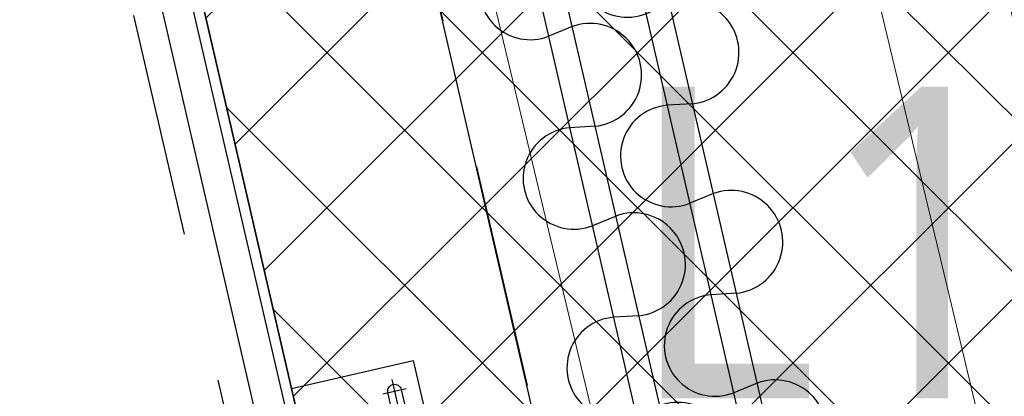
# Model space of a CAD drawing. Header units: centimetres. Extents: x -15121 to 17422, y -60492 to 0.
# Tile 27 of 256: x 1204 to 1283, y -30548 to -30518. Entities that reach past the tile are written whole.
import ezdxf
from ezdxf.enums import TextEntityAlignment as Align

# ---------------------------------------------------------------- set-up
doc = ezdxf.new("R2010")
doc.units = ezdxf.units.CM
doc.header["$LTSCALE"] = 60
doc.linetypes.add('0', pattern=[0])
doc.linetypes.add('DP', pattern=[0.5, 0.3, -0.2])
for name, color, linetype in [('_DTS_SSP', 1, 'Continuous'), ('AIKA grzejniki', 7, 'Continuous'), ('AIKA karnisze', 200, 'Continuous'), ('AIKA karnisze2', 200, 'Continuous'), ('AIKA podłoga deski cała', 2, 'Continuous'), ('AIKA powierzchnie2', 2, 'Continuous'), ('AIKA ppoż restauracja', 7, 'Continuous'), ('AIKA sufity podwieszane', 8, 'Continuous'), ('AIKA wymiarowanie ogólne rzut2', 7, 'Continuous'), ('AIKA ŚCIANA2', 8, 'Continuous'), ('BSP podkonstrukcja', 8, 'Continuous'), ('podciagi i nadproza', 7, 'DP'), ('RI-PROFILE', 8, 'Continuous')]:
    doc.layers.add(name, color=color, linetype=linetype)
doc.layers.add('IS_Grzejnik', color=15, linetype='Continuous', lineweight=5)
doc.styles.add('Arial', font='l_10646.ttf')
doc.styles.add('wymiar', font='txt.shx', dxfattribs={"width": 0.6})
doc.dimstyles.new('Dwudziestka', dxfattribs={"dimtxt": 7, "dimasz": 0.7, "dimexe": 5, "dimexo": 0, "dimgap": 2.5, "dimtad": 1, "dimtoh": 1, "dimdec": 3, "dimrnd": 0.5, "dimdsep": 46, "dimtxsty": 'wymiar', "dimblk": 'znacznik', "dimcen": 0, "dimdle": 5, "dimse1": 1, "dimse2": 1, "dimclrd": 256, "dimclre": 256, "dimclrt": 256, "dimadec": 0, "dimazin": 0, "dimtfac": 0.4, "dimtdec": 3, "dimtix": 1, "dimtofl": 0, "dimtmove": 2, "dimatfit": 3, "dimldrblk": 'znacznik', "dimfxl": 1, "dimtolj": 1, "dimarcsym": 0})

# ---------------------------------------------------------------- blocks, each defined once
blk = doc.blocks.new('SL grzejniki restauracja')
at = {"layer": 'IS_Grzejnik', "color": 15, "extrusion": (0, 0, -1), "elevation": 289.1}
blk.add_lwpolyline([(1892.699, -1291.252), (1948.452, -1057.818), (1919.273, -1050.849), (1863.52, -1284.283)], close=True, dxfattribs=at)
blk = doc.blocks.new('SL podciągi restauracja')
at = {"layer": 'podciagi i nadproza'}
blk.add_lwpolyline([(655.391, -28008.273), (632.006, -28013.671), (578.017, -27779.823), (601.402, -27774.424), (655.391, -28008.273)], dxfattribs=at)
blk = doc.blocks.new('SL zasłonka rzut')
at = {"layer": 'AIKA karnisze'}
for p, q in [((-23.452, 2.004), (-23.118, 0.004)), ((-15.254, 2.002), (-15.588, 0.002)), ((-7.864, 2.002), (-7.53, 0.002)), ((0.334, 2), (0, 0)), ((7.724, 2), (8.058, 0))]:
    blk.add_line(p, q, dxfattribs=at)
for centre, radius, start, end in [((-19.353, 2.521), 4.132, 352.78251, 187.20246), ((-3.765, 2.519), 4.132, 352.78251, 187.20246), ((11.823, 2.518), 4.132, 352.78251, 187.20246), ((-27.147, -0.594), 4.073, 171.55344, 8.43153), ((-11.559, -0.596), 4.073, 171.55344, 8.43153), ((4.029, -0.598), 4.073, 171.55344, 8.43153)]:
    blk.add_arc(centre, radius, start, end, dxfattribs=at)
blk = doc.blocks.new('SSP ROP_blok')
at = {"style": 'Arial'}
for tag, p, flags in [('WP', (-43.87, 94.236), 11), ('TYP', (-43.215, 65.409), 1)]:
    blk.add_attdef(tag, p, '', height=22.5, dxfattribs=dict(at, flags=flags))
at = {"style": 'Arial', "width": 0.9, "flags": 8}
blk.add_attdef('NUMER', (-38.773, 34.566), '', height=20, dxfattribs=at)
blk = doc.blocks.new('Sl ppoż rest')
at = {"layer": '_DTS_SSP'}
ref = blk.add_blockref('SSP ROP_blok', (256.889, -1017.903), dxfattribs=at)
ref.add_attrib('NUMER', 'L1/110', dxfattribs={"layer": '0', "height": 25, "style": 'Arial', "width": 0.9, "flags": 8}).set_placement((282.702, -976.538), align=Align.MIDDLE_CENTER)
blk = doc.blocks.new('znacznik')
at = {"color": 0}
for points in [[(0, -5), (0, 5)], [(-4, 0), (4, 0)]]:
    blk.add_lwpolyline(points, dxfattribs=at)
at = {"color": 1}
blk.add_lwpolyline([(-2.12, -2.12), (2.12, 2.12)], dxfattribs=at)
blk = doc.blocks.new('*D7276')
at = {"layer": 'AIKA wymiarowanie ogólne rzut2', "lineweight": -2, "transparency": 16777216}
blk.add_line((1331.903, -30726.278), (1118.755, -29802.96), dxfattribs=at)
at = {"layer": 'Defpoints', "color": 0, "transparency": 16777216}
for p in [(1118.598, -29802.278), (1090.735, -29808.71), (1304.198, -30733.392)]:
    blk.add_point(p, dxfattribs=at)
at = {"layer": 'AIKA wymiarowanie ogólne rzut2', "lineweight": -2, "transparency": 16777216, "xscale": 0.7, "yscale": 0.7, "zscale": 0.7}
for p, rotation in [((1118.598, -29802.278), 102.999035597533), ((1332.061, -30726.96), 282.999035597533)]:
    blk.add_blockref('znacznik', p, dxfattribs=dict(at, rotation=rotation))
at = {"layer": 'AIKA wymiarowanie ogólne rzut2', "transparency": 16777216, "insert": (1231.175, -30263.269), "char_height": 7, "attachment_point": 5, "rotation": 282.99904, "style": 'wymiar'}
blk.add_mtext('\\A1;949', dxfattribs=at)

msp = doc.modelspace()

# ---------------------------------------------------------------- hatches: boundary and pattern name
at = {"layer": 'AIKA sufity podwieszane', "transparency": 33554610}
h = msp.add_hatch(dxfattribs=at)
h.set_pattern_fill('ANSI37', color=256, scale=2.771036)
h.set_pattern_definition([(45, (5073.432, 672.602), (-6.221154, 6.221154), []), (135, (5073.432, 672.602), (-6.221154, -6.221154), [])])
h.paths.add_polyline_path([(1895.3422, -29622.938), (1051.961, -29817.6477), (1083.6791, -29955.0339), (1108.8373, -29949.2257), (1118.7352, -29992.098), (1098.8606, -29996.6864), (1151.9491, -30226.6377), (1171.8236, -30222.0493), (1195.98, -30326.6818), (1176.0567, -30331.2815), (1229.1072, -30560.8465), (1247.0331, -30556.708), (1258.8797, -30599.1305), (1239.2948, -30603.652), (1271.0129, -30741.0382), (1888.861, -30598.3967), (1885.2618, -30582.8068), (1928.1341, -30572.909), (1931.7333, -30588.4989), (1951.2207, -30583.9999), (1954.8998, -30599.9359), (2063.0549, -30574.9663), (2055.7765, -30543.4404), (2098.6488, -30533.5425), (2102.248, -30549.1325), (2108.8207, -30547.615)])

# ---------------------------------------------------------------- linework, layer by layer
at = {"layer": 'AIKA karnisze2'}
for p, q in [((1304.2449, -30733.366), (1187.7133, -30228.6437)), ((1306.1936, -30732.9161), (1189.662, -30228.1938)), ((1298.3987, -30734.7157), (1181.8671, -30229.9935)), ((1296.4499, -30735.1656), (1179.9183, -30230.4434))]:
    msp.add_line(p, q, dxfattribs=at)
at = {"layer": 'AIKA podłoga deski cała'}
msp.add_lwpolyline([(1888.861, -30598.3967), (1266.0671, -30744.1528), (1233.9166, -30604.8937), (1258.8797, -30599.1305), (1248.9789, -30556.2588), (1229.073, -30560.8544), (1175.9846, -30330.9033), (1195.8934, -30326.3069), (1171.8236, -30222.0493), (1151.9491, -30226.6377), (1098.8606, -29996.6864), (1118.7352, -29992.098), (1108.8373, -29949.2257), (1083.5062, -29955.0738), (1051.7856, -29817.6882), (1897.5708, -29622.4235)], dxfattribs=at)
at = {"layer": 'AIKA powierzchnie2'}
msp.add_lwpolyline([(1888.861, -30598.3967), (1271.0129, -30741.0382), (1239.2948, -30603.652), (1258.8797, -30599.1305), (1247.0331, -30556.708), (1229.1072, -30560.8465), (1176.0567, -30331.2815), (1195.98, -30326.6818), (1171.8236, -30222.0493), (1151.9491, -30226.6377), (1098.8606, -29996.6864), (1118.7352, -29992.098), (1108.8373, -29949.2257), (1083.6791, -29955.0339), (1051.961, -29817.6477), (1895.3422, -29622.938)], dxfattribs=at)
at = {"layer": 'AIKA sufity podwieszane', "transparency": 33554610}
msp.add_lwpolyline([(1888.861, -30598.3967), (1271.0129, -30741.0382), (1239.2948, -30603.652), (1258.8797, -30599.1305), (1247.0331, -30556.708), (1229.1072, -30560.8465), (1176.0567, -30331.2815), (1195.98, -30326.6818), (1171.8236, -30222.0493), (1151.9491, -30226.6377), (1098.8606, -29996.6864), (1118.7352, -29992.098), (1108.8373, -29949.2257), (1083.6791, -29955.0339), (1051.961, -29817.6477), (1895.3422, -29622.938)], dxfattribs=at)
at = {"layer": 'AIKA ŚCIANA2'}
msp.add_line((1289.0989, -30738.9153), (1016.6832, -29558.9532), dxfattribs=at)
msp.add_line((1289.0989, -30738.9153), (1016.6832, -29558.9532), dxfattribs=at)
msp.add_lwpolyline([(1891.2596, -30599.8956), (1289.0989, -30738.9153), (1016.6832, -29558.9532), (2434.5985, -29231.6017), (3265.0511, -29231.6017), (3265.0511, -30391.6017), (3257.0511, -30391.6017), (3257.0511, -30407.6017), (2734.6181, -30407.6017), (2730.4905, -30389.723), (2691.5157, -30398.721), (2695.1149, -30414.311), (1930.2344, -30590.8975)], dxfattribs=at)
at = {"layer": 'BSP podkonstrukcja'}
msp.add_line((1233.2521, -30547.6156), (1235.1034, -30547.1882), dxfattribs=at)
at = {"layer": 'BSP podkonstrukcja', "extrusion": (-0.97437, -0.224951, 0)}
msp.add_line((1233.964, -30546.4763), (1234.8188, -30550.1789), dxfattribs=at)
at = {"layer": 'BSP podkonstrukcja'}
msp.add_lwpolyline([(1235.6653, -30544.9546), (1239.152, -30560.0573), (1229.4083, -30562.3068), (1225.9216, -30547.2041)], close=True, dxfattribs=at)
msp.add_lwpolyline([(1235.141, -30549.1295, -1), (1234.0692, -30549.377), (1233.6418, -30547.5257, -1), (1234.7136, -30547.2782)], format="xyb", close=True, dxfattribs=at)
at = {"layer": 'RI-PROFILE', "linetype": '0'}
for p, q in [((1176.099, -30335.1093), (1227.3334, -30557.0302)), ((1224.995, -30557.5701), (1173.7605, -30335.6492))]:
    msp.add_line(p, q, dxfattribs=at)

# ---------------------------------------------------------------- block references
at = {"layer": 'AIKA grzejniki'}
msp.add_blockref('SL grzejniki restauracja', (3144.7578, -29266.5017), dxfattribs=at)
at = {"layer": 'AIKA karnisze2', "rotation": 283.0064887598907}
for p in [(1259.5252, -30539.6816), (1251.7303, -30541.4814)]:
    msp.add_blockref('SL zasłonka rzut', p, dxfattribs=at)
at = {"layer": 'AIKA ppoż restauracja'}
msp.add_blockref('Sl ppoż rest', (1016.6832, -29558.9532), dxfattribs=at)
at = {"layer": 'AIKA ŚCIANA2'}
msp.add_blockref('SL podciągi restauracja', (592.0924, -2550.3843), dxfattribs=at)

# ---------------------------------------------------------------- dimensions: what is measured, and where the dimension line sits
at = {"layer": 'AIKA wymiarowanie ogólne rzut2'}
dim = msp.add_aligned_dim(p1=(1304.198, -30733.3917), p2=(1090.7349, -29808.7102), distance=-28.5954, dimstyle='Dwudziestka', dxfattribs=at)
dim.commit()
dim.dimension.update_dxf_attribs({"geometry": '*D7276', "text_midpoint": (1231.1754, -30263.2693)})

doc.saveas('drawing.dxf')
